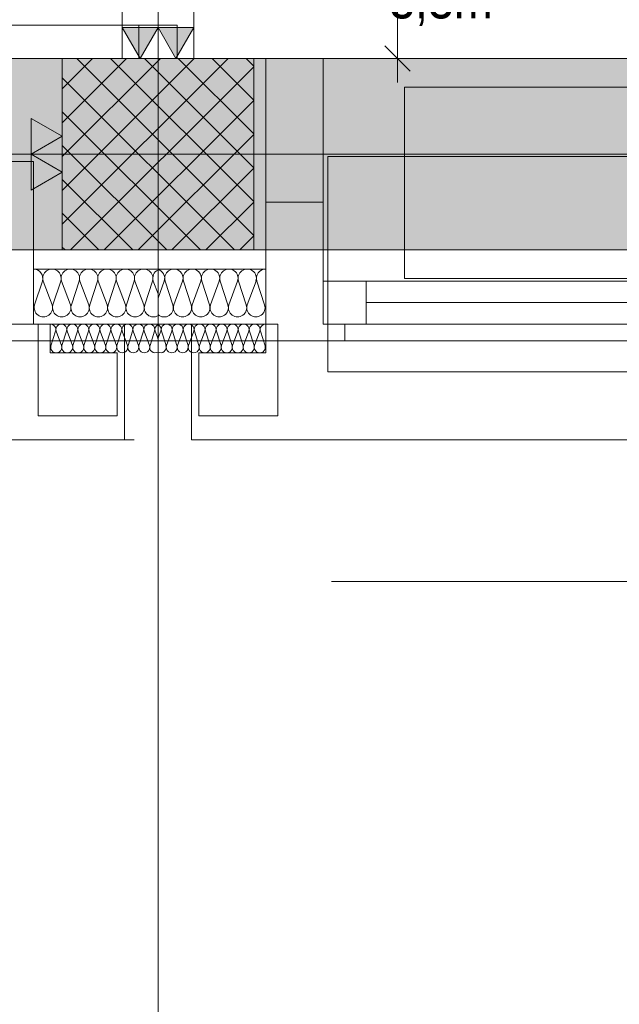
# Model space of a CAD drawing. Extents: x -620 to 300, y 62 to 1112.
# Tile 24 of 71: x -297 to -272, y 574 to 615. Entities that reach past the tile are written whole.
import ezdxf
from ezdxf.lldxf.tags import DXFTag

# ---------------------------------------------------------------- set-up
doc = ezdxf.new("R2010")
doc.units = 0
doc.layers.get('0').update_dxf_attribs({"lineweight": 13})
for name, color, linetype, lineweight, true_color in [('30 -33 Aussenwände- 3 Aussenstützen', 7, 'Continuous', 50, 0x0000dd), ('30 -33 Aussenwände- 7 Fassade_ Elemente', 7, 'Continuous', 9, 0x00aacc), ('30 -34 Innenwände- 11 Durchbruch', 4, 'Continuous', 9, 0x00ffff), ('30 -34 Innenwände- 2 nichttragend', 7, 'Continuous', 18, 0xff7fe6), ('30 -34 Innenwände- 4 Türen_Fenster', 7, 'Continuous', 15, 0x9955ff), ('30 -35 Decken- 1 Konstruktion-Träger- Stahlbeton', 7, 'grob-A06GA1998I', 13, 0x33aa00), ('70 -72 Beschriftung- 1 Beschriftung allgemein', 7, 'Continuous', 9, 0xff6633), ('70 -72 Beschriftung- 2 Beschriftung Bauteile', 7, 'Continuous', 9, 0x9999ff), ('70 -76 Bemaßung- 2 Allgemein', 7, 'Continuous', 5, 0x6666cc), ('iwb_Schraffur_Unterzug', 7, 'Continuous', 5, 0xffffcc)]:
    doc.layers.add(name, color=color, linetype=linetype, lineweight=lineweight, true_color=true_color)
doc.layers.add('70 -71 Achsen- 1 Gebäudeachsen', color=7, linetype='STRICHPUNKT2-A06GA19A8I', lineweight=18)
doc.styles.get("Standard").update_dxf_attribs({"font": 'ARIALN.TTF'})
tags = doc.linetypes.add('grob-A06GA1998I', pattern=[14, 3, -8, 3]).pattern_tags.tags
tags[8:9] = [DXFTag(74, 4), DXFTag(75, 0), DXFTag(340, '0'), DXFTag(46, 0.0), DXFTag(50, 0.0), DXFTag(44, 0.0), DXFTag(45, 0.0)]
tags[6:7] = [DXFTag(74, 4), DXFTag(75, 0), DXFTag(340, '0'), DXFTag(46, 0.0), DXFTag(50, 0.0), DXFTag(44, 0.0), DXFTag(45, 0.0)]
tags[4:5] = [DXFTag(74, 4), DXFTag(75, 0), DXFTag(340, '0'), DXFTag(46, 0.0), DXFTag(50, 0.0), DXFTag(44, 0.0), DXFTag(45, 0.0)]
tags = doc.linetypes.add('STRICHPUNKT2-A06GA19A8I', pattern=[12.7, 6.35, -3.175, 0, -3.175]).pattern_tags.tags
tags[10:11] = [DXFTag(74, 4), DXFTag(75, 0), DXFTag(340, '0'), DXFTag(46, 0.0), DXFTag(50, 0.0), DXFTag(44, 0.0), DXFTag(45, 0.0)]
tags[8:9] = [DXFTag(74, 4), DXFTag(75, 0), DXFTag(340, '0'), DXFTag(46, 0.0), DXFTag(50, 0.0), DXFTag(44, 0.0), DXFTag(45, 0.0)]
tags[6:7] = [DXFTag(74, 4), DXFTag(75, 0), DXFTag(340, '0'), DXFTag(46, 0.0), DXFTag(50, 0.0), DXFTag(44, 0.0), DXFTag(45, 0.0)]
tags[4:5] = [DXFTag(74, 4), DXFTag(75, 0), DXFTag(340, '0'), DXFTag(46, 0.0), DXFTag(50, 0.0), DXFTag(44, 0.0), DXFTag(45, 0.0)]

# ---------------------------------------------------------------- blocks, each defined once
blk = doc.blocks.new('Referenz-A06GA19C8I')
at = {"layer": '30 -33 Aussenwände- 3 Aussenstützen', "color": 0, "lineweight": -2}
for p, q in [((-295.176, 612.344), (-293.907, 613.614)), ((-295.176, 610.93), (-292.492, 613.614)), ((-295.176, 609.515), (-291.078, 613.614)), ((-295.176, 608.101), (-289.664, 613.614)), ((-295.176, 606.687), (-288.25, 613.614)), ((-294.57, 613.614), (-287.176, 606.22)), ((-293.156, 613.614), (-287.176, 607.634)), ((-291.742, 613.614), (-287.176, 609.048)), ((-290.328, 613.614), (-287.176, 610.462)), ((-288.913, 613.614), (-287.176, 611.877)), ((-287.499, 613.614), (-287.176, 613.291)), ((-294.835, 605.614), (-287.176, 613.273)), ((-295.176, 612.805), (-287.984, 605.614)), ((-293.421, 605.614), (-287.176, 611.859)), ((-295.176, 611.391), (-289.399, 605.614)), ((-292.007, 605.614), (-287.176, 610.444)), ((-291.176, 610.614), (-291.176, 608.614)), ((-295.176, 609.977), (-290.813, 605.614)), ((-292.176, 609.614), (-290.176, 609.614)), ((-290.593, 605.614), (-287.176, 609.03)), ((-295.176, 608.563), (-292.227, 605.614)), ((-289.179, 605.614), (-287.176, 607.616)), ((-295.176, 607.149), (-293.641, 605.614)), ((-287.764, 605.614), (-287.176, 606.202)), ((-295.176, 605.734), (-295.056, 605.614))]:
    blk.add_line(p, q, dxfattribs=at)
at = {"layer": '30 -33 Aussenwände- 3 Aussenstützen', "color": 0, "linetype": 'Continuous', "lineweight": -2, "ltscale": 0.13}
for p, q in [((-287.176, 613.614), (-295.176, 613.614)), ((-295.176, 613.614), (-295.176, 605.614)), ((-287.176, 605.614), (-287.176, 613.614)), ((-295.176, 605.614), (-287.176, 605.614))]:
    blk.add_line(p, q, dxfattribs=at)
at = {"layer": '30 -33 Aussenwände- 7 Fassade_ Elemente', "color": 0, "linetype": 'Continuous', "lineweight": -2, "ltscale": 0.13}
for p, q in [((-286.676, 613.614), (-286.676, 602.514)), ((-130.676, 613.614), (-286.676, 613.614)), ((-286.676, 607.614), (-286.676, 613.614)), ((-286.676, 613.614), (-284.276, 613.614)), ((-284.276, 613.614), (-284.276, 607.614)), ((-291.176, 608.614), (-291.176, 610.614)), ((-292.176, 609.614), (-290.176, 609.614)), ((-297.576, 609.314), (-296.376, 609.314)), ((-296.376, 609.314), (-296.376, 602.514)), ((-286.676, 607.614), (-286.676, 601.814)), ((-284.276, 607.614), (-286.676, 607.614)), ((-286.676, 607.614), (-286.676, 601.814)), ((-284.276, 607.614), (-286.676, 607.614)), ((-284.276, 602.514), (-284.276, 607.614)), ((-284.276, 602.514), (-284.276, 607.614)), ((-296.376, 604.814), (-291.176, 604.814)), ((-296.376, 602.514), (-296.376, 604.814)), ((-286.676, 604.814), (-291.176, 604.814)), ((-286.676, 602.514), (-286.676, 604.814)), ((-296.007, 604.314), (-296.328, 603.314)), ((-295.6, 603.314), (-295.969, 604.314)), ((-295.241, 604.314), (-295.562, 603.314)), ((-294.833, 603.314), (-295.203, 604.314)), ((-294.475, 604.314), (-294.796, 603.314)), ((-294.067, 603.314), (-294.437, 604.314)), ((-293.709, 604.314), (-294.03, 603.314)), ((-293.301, 603.314), (-293.671, 604.314)), ((-292.942, 604.314), (-293.264, 603.314)), ((-292.535, 603.314), (-292.905, 604.314)), ((-292.176, 604.314), (-292.498, 603.314)), ((-291.769, 603.314), (-292.139, 604.314)), ((-291.41, 604.314), (-291.732, 603.314)), ((-291.373, 604.314), (-291.176, 603.782)), ((-290.914, 604.314), (-291.176, 603.603)), ((-290.876, 604.314), (-290.555, 603.314)), ((-290.517, 603.314), (-290.148, 604.314)), ((-290.11, 604.314), (-289.789, 603.314)), ((-289.751, 603.314), (-289.382, 604.314)), ((-289.344, 604.314), (-289.023, 603.314)), ((-288.985, 603.314), (-288.615, 604.314)), ((-288.578, 604.314), (-288.257, 603.314)), ((-288.219, 603.314), (-287.849, 604.314)), ((-287.812, 604.314), (-287.491, 603.314)), ((-287.453, 603.314), (-287.083, 604.314)), ((-287.046, 604.314), (-286.725, 603.314)), ((-284.276, 602.514), (-284.276, 604.314)), ((-284.276, 604.314), (-259.876, 604.314)), ((-284.276, 604.314), (-282.476, 604.314)), ((-284.276, 602.514), (-284.276, 604.314)), ((-282.476, 604.314), (-282.476, 602.514)), ((-261.476, 603.414), (-282.476, 603.414)), ((-296.376, 602.514), (-297.576, 602.514)), ((-291.176, 602.514), (-296.376, 602.514)), ((-296.176, 602.514), (-295.676, 602.514)), ((-296.176, 598.674), (-296.176, 602.514)), ((-295.676, 602.514), (-295.676, 601.314)), ((-292.576, 602.514), (-292.576, 597.674)), ((-291.176, 602.514), (-286.676, 602.514)), ((-289.776, 602.514), (-289.776, 597.674)), ((-286.676, 602.514), (-289.776, 602.514)), ((-286.176, 602.514), (-286.676, 602.514)), ((-286.676, 602.514), (-286.676, 601.314)), ((-286.176, 598.674), (-286.176, 602.514)), ((-259.876, 602.514), (-284.276, 602.514)), ((-283.376, 602.514), (-284.276, 602.514)), ((-282.476, 602.514), (-284.276, 602.514)), ((-283.376, 602.514), (-284.276, 602.514)), ((-283.376, 601.814), (-283.376, 602.514)), ((-283.376, 601.814), (-283.376, 602.514)), ((-295.454, 602.213), (-295.647, 601.613)), ((-295.21, 601.614), (-295.432, 602.214)), ((-294.995, 602.214), (-295.187, 601.614)), ((-294.75, 601.614), (-294.972, 602.214)), ((-294.535, 602.214), (-294.728, 601.614)), ((-294.29, 601.614), (-294.513, 602.214)), ((-294.076, 602.215), (-294.268, 601.614)), ((-293.831, 601.615), (-294.053, 602.215)), ((-293.616, 602.215), (-293.808, 601.615)), ((-293.371, 601.615), (-293.593, 602.215)), ((-293.156, 602.215), (-293.349, 601.615)), ((-292.912, 601.615), (-293.134, 602.215)), ((-292.697, 602.216), (-292.889, 601.615)), ((-292.452, 601.616), (-292.674, 602.216)), ((-292.237, 602.216), (-292.429, 601.616)), ((-291.992, 601.616), (-292.215, 602.216)), ((-291.777, 602.216), (-291.97, 601.616)), ((-291.533, 601.616), (-291.755, 602.216)), ((-291.318, 602.217), (-291.51, 601.617)), ((-291.295, 602.217), (-291.176, 601.895)), ((-291.057, 602.217), (-291.177, 601.895)), ((-291.035, 602.217), (-290.842, 601.617)), ((-290.82, 601.616), (-290.598, 602.216)), ((-290.575, 602.216), (-290.383, 601.616)), ((-290.36, 601.616), (-290.138, 602.216)), ((-290.116, 602.216), (-289.923, 601.616)), ((-289.901, 601.616), (-289.678, 602.216)), ((-289.656, 602.216), (-289.464, 601.615)), ((-289.441, 601.615), (-289.219, 602.215)), ((-289.196, 602.215), (-289.004, 601.615)), ((-288.981, 601.615), (-288.759, 602.215)), ((-288.737, 602.215), (-288.544, 601.615)), ((-288.522, 601.615), (-288.3, 602.215)), ((-288.277, 602.215), (-288.085, 601.614)), ((-288.062, 601.614), (-287.84, 602.214)), ((-287.817, 602.214), (-287.625, 601.614)), ((-287.603, 601.614), (-287.38, 602.214)), ((-287.358, 602.214), (-287.165, 601.614)), ((-287.143, 601.614), (-286.921, 602.214)), ((-286.898, 602.213), (-286.706, 601.613)), ((31.024, 601.814), (-448.376, 601.814)), ((-286.676, 601.814), (-283.376, 601.814)), ((-286.676, 601.814), (-283.376, 601.814)), ((-295.676, 601.314), (-292.876, 601.314)), ((-292.876, 601.314), (-292.876, 598.674)), ((-289.476, 601.314), (-289.476, 598.674)), ((-286.676, 601.314), (-289.476, 601.314)), ((-292.876, 598.674), (-296.176, 598.674)), ((-289.476, 598.674), (-286.176, 598.674)), ((-289.776, 597.674), (-127.576, 597.674))]:
    blk.add_line(p, q, dxfattribs=at)
at = {"layer": '30 -33 Aussenwände- 7 Fassade_ Elemente', "color": 0, "linetype": 'grob-A06GA1998I', "lineweight": -2, "ltscale": 0.13}
for p, q in [((-280.876, 612.414), (-238.876, 612.414)), ((-280.876, 604.414), (-280.876, 612.414)), ((-238.876, 604.414), (-280.876, 604.414))]:
    blk.add_line(p, q, dxfattribs=at)
at = {"layer": '30 -33 Aussenwände- 7 Fassade_ Elemente', "color": 0, "lineweight": -2}
for p, q in [((-284.076, 609.514), (-284.076, 604.314)), ((-259.876, 609.514), (-284.076, 609.514)), ((-282.476, 604.314), (-284.076, 604.314)), ((-284.076, 604.314), (-284.076, 602.514)), ((-282.476, 602.514), (-282.476, 604.314)), ((-282.476, 604.314), (-261.476, 604.314)), ((-282.476, 603.414), (-261.476, 603.414)), ((-284.076, 600.514), (-284.076, 602.514)), ((-284.076, 602.514), (-282.476, 602.514)), ((-261.476, 602.514), (-282.476, 602.514)), ((-259.876, 600.514), (-284.076, 600.514)), ((-444.236, 597.674), (-292.176, 597.674))]:
    blk.add_line(p, q, dxfattribs=at)
at = {"layer": '30 -33 Aussenwände- 7 Fassade_ Elemente', "color": 0, "linetype": 'Continuous', "lineweight": -2, "ltscale": 0.13}
for centre, major_axis, end_param in [((-296.371, 604.431), (0.364, -0.117), 1.896254), ((-295.605, 604.431), (0.364, -0.117), 3.764652), ((-294.839, 604.431), (0.364, -0.117), 3.764652), ((-294.073, 604.431), (0.364, -0.117), 3.764652), ((-293.307, 604.431), (0.364, -0.117), 3.764652), ((-293.307, 604.431), (-0.225, 0.31), 1.254884), ((-293.307, 604.431), (0.225, 0.31), 1.254884), ((-293.307, 604.431), (0.364, -0.117), 1.254884), ((-292.541, 604.431), (0.364, -0.117), 3.764652), ((-292.541, 604.431), (-0.225, 0.31), 1.254884), ((-292.541, 604.431), (0.225, 0.31), 1.254884), ((-292.541, 604.431), (0.364, -0.117), 1.254884), ((-291.775, 604.431), (-0.225, 0.31), 1.254884), ((-291.775, 604.431), (0.225, 0.31), 1.254884), ((-291.775, 604.431), (0.364, -0.117), 1.254884), ((-291.009, 604.431), (-0.168, 0.344), 1.428714), ((-291.278, 604.431), (0.364, -0.117), 1.613483), ((-290.512, 604.431), (-0.225, 0.31), 1.254884), ((-290.512, 604.431), (0.225, 0.31), 1.254884), ((-290.512, 604.431), (0.364, -0.117), 1.254884), ((-289.746, 604.431), (0.364, -0.117), 3.764652), ((-289.746, 604.431), (-0.225, 0.31), 1.254884), ((-289.746, 604.431), (0.225, 0.31), 1.254884), ((-289.746, 604.431), (0.364, -0.117), 1.254884), ((-288.98, 604.431), (0.364, -0.117), 3.764652), ((-288.98, 604.431), (-0.225, 0.31), 1.254884), ((-288.98, 604.431), (0.225, 0.31), 1.254884), ((-288.98, 604.431), (0.364, -0.117), 1.254884), ((-288.214, 604.431), (0.364, -0.117), 3.764652), ((-287.448, 604.431), (0.364, -0.117), 3.764652), ((-286.682, 604.431), (0.005, 0.383), 1.896254), ((-295.964, 603.196), (-0.364, 0.117), 3.765224), ((-295.198, 603.196), (-0.364, 0.117), 3.765224), ((-294.432, 603.196), (-0.364, 0.117), 3.765224), ((-293.666, 603.196), (-0.364, 0.117), 3.765224), ((-292.9, 603.196), (-0.364, 0.117), 3.765224), ((-292.9, 603.196), (-0.364, 0.117), 1.255075), ((-292.9, 603.196), (0.225, -0.31), 1.255075), ((-292.134, 603.196), (-0.364, 0.117), 3.765224), ((-292.134, 603.196), (-0.364, 0.117), 1.255075), ((-292.134, 603.196), (0.225, -0.31), 1.255075), ((-291.367, 603.196), (-0.364, 0.117), 2.405647), ((-290.919, 603.196), (-0.257, -0.283), 2.619647), ((-290.153, 603.196), (-0.364, 0.117), 3.765224), ((-290.153, 603.196), (-0.364, 0.117), 1.255075), ((-290.153, 603.196), (0.225, -0.31), 1.255075), ((-289.387, 603.196), (-0.364, 0.117), 3.765224), ((-289.387, 603.196), (-0.364, 0.117), 1.255075), ((-289.387, 603.196), (0.225, -0.31), 1.255075), ((-288.621, 603.196), (-0.364, 0.117), 3.765224), ((-287.855, 603.196), (-0.364, 0.117), 3.765224), ((-287.089, 603.196), (-0.364, 0.117), 3.765224), ((-292.9, 603.196), (-0.225, -0.31), 1.255075), ((-292.134, 603.196), (-0.225, -0.31), 1.255075), ((-290.153, 603.196), (-0.225, -0.31), 1.255075), ((-289.387, 603.196), (-0.225, -0.31), 1.255075), ((-295.673, 602.284), (0.219, -0.07), 1.896254), ((-295.213, 602.284), (0.219, -0.07), 3.764652), ((-294.754, 602.284), (0.219, -0.07), 3.764652), ((-294.294, 602.285), (0.219, -0.07), 3.764652), ((-293.835, 602.285), (0.219, -0.07), 3.764652), ((-293.375, 602.285), (0.219, -0.07), 3.764652), ((-292.915, 602.286), (0.219, -0.07), 3.764652), ((-292.456, 602.286), (0.219, -0.07), 3.764652), ((-292.456, 602.286), (-0.135, 0.186), 1.254884), ((-292.456, 602.286), (0.135, 0.186), 1.254884), ((-292.456, 602.286), (0.219, -0.07), 1.254884), ((-291.996, 602.287), (0.219, -0.07), 3.764652), ((-291.996, 602.287), (-0.135, 0.186), 1.254884), ((-291.996, 602.287), (0.135, 0.186), 1.254884), ((-291.996, 602.287), (0.219, -0.07), 1.254884), ((-291.536, 602.287), (-0.135, 0.186), 1.254884), ((-291.536, 602.287), (0.135, 0.186), 1.254884), ((-291.536, 602.287), (0.219, -0.07), 1.254884), ((-291.077, 602.287), (-0.1, 0.207), 1.434048), ((-291.276, 602.287), (0.219, -0.071), 1.434048), ((-290.816, 602.287), (-0.135, 0.186), 1.254884), ((-290.816, 602.287), (0.135, 0.186), 1.254884), ((-290.816, 602.287), (0.219, -0.071), 1.254884), ((-290.357, 602.287), (0.219, -0.071), 3.764652), ((-290.357, 602.287), (-0.135, 0.186), 1.254884), ((-290.357, 602.287), (0.135, 0.186), 1.254884), ((-290.357, 602.287), (0.219, -0.071), 1.254884), ((-289.897, 602.286), (0.219, -0.071), 3.764652), ((-289.897, 602.286), (-0.135, 0.186), 1.254884), ((-289.897, 602.286), (0.135, 0.186), 1.254884), ((-289.897, 602.286), (0.219, -0.071), 1.254884), ((-289.437, 602.286), (0.219, -0.071), 3.764652), ((-288.978, 602.285), (0.219, -0.071), 3.764652), ((-288.518, 602.285), (0.219, -0.071), 3.764652), ((-288.058, 602.285), (0.219, -0.071), 3.764652), ((-287.599, 602.284), (0.219, -0.071), 3.764652), ((-287.139, 602.284), (0.219, -0.071), 3.764652), ((-286.68, 602.284), (0.003, 0.23), 1.896254), ((-295.428, 601.543), (-0.219, 0.07), 3.765224), ((-294.969, 601.543), (-0.219, 0.07), 3.765224), ((-294.509, 601.544), (-0.219, 0.07), 3.765224), ((-294.049, 601.544), (-0.219, 0.07), 3.765224), ((-293.59, 601.544), (-0.219, 0.07), 3.765224), ((-293.13, 601.545), (-0.219, 0.07), 3.765224), ((-292.67, 601.545), (-0.219, 0.07), 3.765224), ((-292.211, 601.546), (-0.219, 0.07), 3.765224), ((-292.211, 601.546), (-0.219, 0.07), 1.255075), ((-292.211, 601.546), (-0.135, -0.186), 1.255075), ((-292.211, 601.546), (0.135, -0.186), 1.255075), ((-291.751, 601.546), (-0.219, 0.07), 1.255075), ((-291.751, 601.546), (-0.219, 0.07), 3.765224), ((-291.751, 601.546), (-0.135, -0.186), 1.255075), ((-291.751, 601.546), (0.135, -0.186), 1.255075), ((-291.292, 601.546), (-0.219, 0.07), 2.411197), ((-291.061, 601.546), (-0.116, -0.198), 2.411197), ((-290.601, 601.546), (-0.219, 0.071), 1.255075), ((-290.601, 601.546), (-0.219, 0.071), 3.765224), ((-290.601, 601.546), (-0.135, -0.186), 1.255075), ((-290.601, 601.546), (0.135, -0.186), 1.255075), ((-290.142, 601.546), (-0.219, 0.071), 1.255075), ((-290.142, 601.546), (-0.219, 0.071), 3.765224), ((-290.142, 601.546), (-0.135, -0.186), 1.255075), ((-290.142, 601.546), (0.135, -0.186), 1.255075), ((-289.682, 601.545), (-0.219, 0.071), 3.765224), ((-289.223, 601.545), (-0.219, 0.071), 3.765224), ((-288.763, 601.544), (-0.219, 0.071), 3.765224), ((-288.303, 601.544), (-0.219, 0.071), 3.765224), ((-287.844, 601.544), (-0.219, 0.071), 3.765224), ((-287.384, 601.543), (-0.219, 0.071), 3.765224), ((-286.924, 601.543), (-0.219, 0.071), 3.765224)]:
    blk.add_ellipse(centre, major_axis=major_axis, ratio=1, start_param=0, end_param=end_param, dxfattribs=at)
at = {"layer": '30 -34 Innenwände- 2 nichttragend', "color": 0, "linetype": 'Continuous', "lineweight": -2, "ltscale": 0.13}
for p, q in [((-292.676, 613.614), (-289.926, 613.614)), ((-292.676, 613.614), (-292.426, 613.614)), ((-292.426, 613.614), (-292.176, 613.614)), ((-292.176, 613.614), (-290.176, 613.614)), ((-290.176, 613.614), (-289.926, 613.614)), ((-289.926, 613.614), (-289.676, 613.614)), ((-289.926, 613.614), (-289.676, 613.614))]:
    blk.add_line(p, q, dxfattribs=at)
at = {"layer": '30 -34 Innenwände- 4 Türen_Fenster', "color": 0, "linetype": 'grob-A06GA1998I', "lineweight": -2, "ltscale": 0.13}
for p, q in [((-292.676, 645.914), (-292.676, 613.614)), ((-289.676, 645.914), (-289.676, 613.614)), ((-291.976, 615.014), (-309.976, 615.014))]:
    blk.add_line(p, q, dxfattribs=at)
at = {"layer": '30 -34 Innenwände- 4 Türen_Fenster', "color": 0, "linetype": 'Continuous', "lineweight": -2, "ltscale": 0.13}
for p, q in [((-291.976, 613.614), (-291.976, 615.014)), ((-291.976, 615.014), (-290.376, 615.014)), ((-290.376, 615.014), (-290.376, 613.614)), ((-290.376, 613.614), (-291.976, 613.614))]:
    blk.add_line(p, q, dxfattribs=at)
at = {"layer": '30 -34 Innenwände- 4 Türen_Fenster', "color": 0, "linetype": 'grob-A06GA1998I', "lineweight": -2, "ltscale": 0.13}
blk.add_ellipse((-291.976, 615.014), major_axis=(0, 18), ratio=1, start_param=0, end_param=1.570796, dxfattribs=at)
at = {"layer": '30 -35 Decken- 1 Konstruktion-Träger- Stahlbeton', "color": 0, "lineweight": -2}
for p, q in [((-452.176, 613.614), (34.824, 613.614)), ((-452.176, 605.614), (34.824, 605.614))]:
    blk.add_line(p, q, dxfattribs=at)
at = {"layer": '70 -71 Achsen- 1 Gebäudeachsen', "color": 0, "linetype": 'STRICHPUNKT2-A06GA19A8I', "lineweight": -2, "ltscale": 0.13}
for p, q in [((-291.176, 1084.554), (-291.176, 85.114)), ((-539.606, 609.614), (74.639, 609.614))]:
    blk.add_line(p, q, dxfattribs=at)
at = {"layer": '70 -72 Beschriftung- 1 Beschriftung allgemein', "color": 0, "linetype": 'Continuous', "lineweight": -2, "ltscale": 0.13}
blk.add_line((-283.925, 591.752), (-236.925, 591.752), dxfattribs=at)
at = {"layer": '70 -72 Beschriftung- 2 Beschriftung Bauteile', "color": 0, "lineweight": -2}
for p, q in [((-291.926, 613.614), (-292.676, 614.913)), ((-292.676, 614.913), (-291.176, 614.913)), ((-291.176, 614.913), (-291.926, 613.614)), ((-290.426, 613.614), (-291.176, 614.913)), ((-291.176, 614.913), (-289.676, 614.913)), ((-289.676, 614.913), (-290.426, 613.614)), ((-296.475, 611.114), (-295.176, 610.364)), ((-296.475, 609.614), (-296.475, 611.114)), ((-295.176, 610.364), (-296.475, 609.614)), ((-296.475, 609.614), (-295.176, 608.864)), ((-296.475, 608.114), (-296.475, 609.614)), ((-295.176, 608.864), (-296.475, 608.114))]:
    blk.add_line(p, q, dxfattribs=at)
for points in [[(-291.926, 613.614), (-292.676, 614.913), (-291.926, 614.913)], [(-291.926, 613.614), (-291.926, 614.913), (-291.176, 614.913)], [(-290.426, 613.614), (-291.176, 614.913), (-290.426, 614.913)], [(-290.426, 613.614), (-290.426, 614.913), (-289.676, 614.913)], [(-296.475, 609.614), (-296.475, 611.114), (-295.176, 610.364)], [(-296.475, 608.114), (-296.475, 609.614), (-295.176, 608.864)]]:
    blk.add_solid(points, dxfattribs=at)
at = {"layer": '70 -76 Bemaßung- 2 Allgemein', "color": 0, "linetype": 'Continuous', "lineweight": -2, "ltscale": 0.13}
for p, q in [((-281.176, 614.674), (-281.176, 644.553)), ((-281.176, 612.614), (-281.176, 614.674)), ((-280.646, 613.083), (-281.707, 614.144)), ((-283.676, 613.614), (-280.176, 613.614))]:
    blk.add_line(p, q, dxfattribs=at)
at = {"layer": '30 -34 Innenwände- 11 Durchbruch', "color": 0, "linetype": 'Continuous', "lineweight": -2, "ltscale": 0.13, "insert": (-281.524, 616.99), "char_height": 1.7, "attachment_point": 1}
blk.add_mtext('{\\fArial Narrow;3,3m}', dxfattribs=at)
at = {"layer": '70 -72 Beschriftung- 1 Beschriftung allgemein', "color": 0, "linetype": 'Continuous', "lineweight": -2, "ltscale": 0.13, "insert": (-322.268, 613.041), "char_height": 2.01377, "attachment_point": 1}
blk.add_mtext('{\\fArial Narrow;Übergabepunkt TGA}', dxfattribs=at)
blk = doc.blocks.new('Referenz-A06GA19E8I')
at = {"layer": 'iwb_Schraffur_Unterzug', "linetype": 'Continuous', "ltscale": 0.13}
for points in [[(-539.606, 613.614), (74.639, 613.614), (74.639, 609.468)], [(-539.606, 613.614), (74.639, 609.468), (-539.606, 611.96)], [(-539.606, 611.96), (74.639, 609.468), (74.639, 605.614)], [(-539.606, 611.96), (74.639, 605.614), (-539.606, 605.614)]]:
    blk.add_solid(points, dxfattribs=at)

msp = doc.modelspace()

# ---------------------------------------------------------------- block references
at = {"color": 8, "lineweight": 13, "ltscale": 0.13, "true_color": 0x808080}
msp.add_blockref('Referenz-A06GA19C8I', (0, 0), dxfattribs=at)
at = {"color": 8, "lineweight": 25, "ltscale": 0.25, "true_color": 0x808080}
msp.add_blockref('Referenz-A06GA19E8I', (0, 0), dxfattribs=at)

doc.saveas('drawing.dxf')
